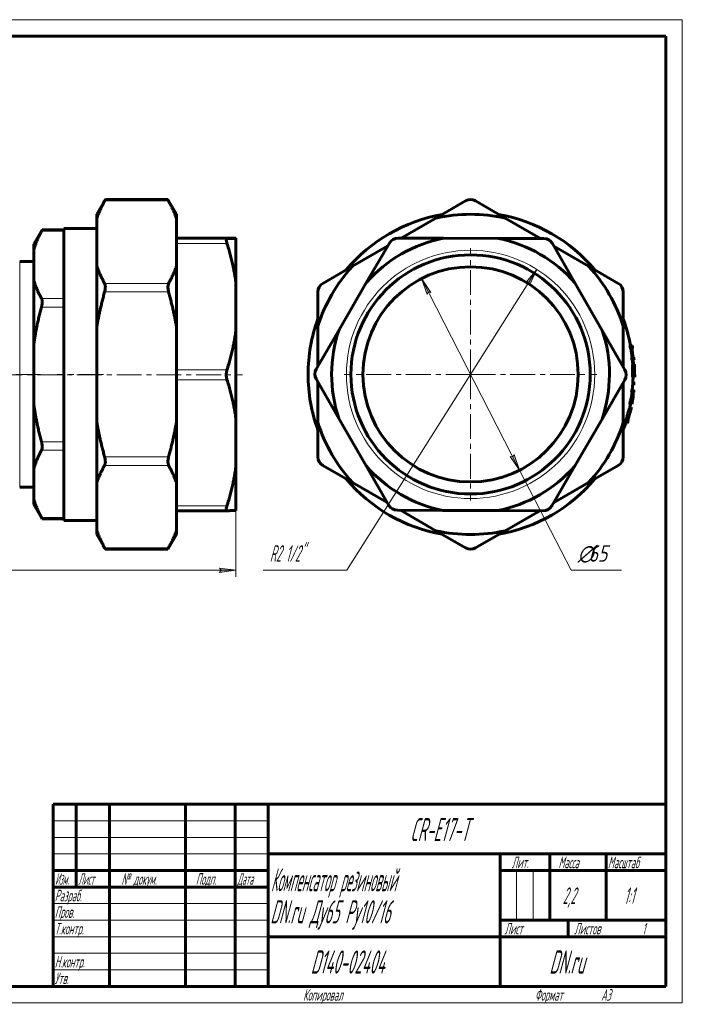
# Model space of a CAD drawing. Header units: millimetres. Extents: x 0 to 420, y 0 to 297.
# Tile 2 of 2: x 220 to 420, y 0 to 297. Entities that reach past the tile are written whole.
import ezdxf

# ---------------------------------------------------------------- set-up
doc = ezdxf.new("R2010")
doc.units = ezdxf.units.MM
for name, pattern in [('K5LT_AXLED', [12, 7.5, -1.5, 1.5, -1.5]), ('K5LT_BASIC', [0]), ('K5LT_THIN', [0])]:
    doc.linetypes.add(name, pattern=pattern)
doc.layers.add('Системный слой', color=7, linetype='Continuous')
doc.layers.add('Системный слой (1)', color=251, linetype='Continuous', true_color=0x6c6c6c)
doc.styles.add('KDIMTEXTSTYLE', font='GOST_AU.SHX', dxfattribs={"width": 0.96, "oblique": 15, "height": 5})
doc.styles.add('KTEXTSTYLE', font='GOST_AU.SHX', dxfattribs={"width": 0.56, "height": 5})
doc.dimstyles.new('KDIMSTYLE (1.00)', dxfattribs={"dimtxt": 5, "dimasz": 1, "dimexe": 2, "dimexo": 0, "dimgap": 1, "dimtad": 1, "dimtxsty": 'KDIMTEXTSTYLE', "dimsah": 1, "dimcen": 0, "dimdle": 1, "dimadec": 0, "dimazin": 0, "dimtfac": 0.667, "dimtmove": 0, "dimatfit": 3, "dimfxl": 1, "dimtvp": 1, "dimtolj": 1, "dimtzin": 0, "dimarcsym": 0})

# ---------------------------------------------------------------- blocks, each defined once
blk = doc.blocks.new('U1')
at = {"layer": 'Системный слой (1)', "color": 143, "linetype": 'K5LT_BASIC', "lineweight": 60, "true_color": 0x33acca}
for p, q in [((245.59, 242.28), (245.57, 242.24)), ((245.62, 242.34), (245.59, 242.28)), ((245.64, 242.36), (245.62, 242.34)), ((245.65, 242.38), (245.64, 242.36)), ((245.69, 242.46), (245.65, 242.38)), ((245.65, 242.38), (245.65, 242.38)), ((245.76, 242.59), (245.69, 242.46)), ((245.79, 242.64), (245.76, 242.59))]:
    blk.add_line(p, q, dxfattribs=at)
blk = doc.blocks.new('U4')
at = {"layer": 'Системный слой (1)', "color": 143, "linetype": 'K5LT_BASIC', "lineweight": 60, "true_color": 0x33acca}
for p, q in [((267.23, 231.02), (267.23, 237.07)), ((267.23, 230.92), (267.23, 231.02))]:
    blk.add_line(p, q, dxfattribs=at)
blk = doc.blocks.new('U5')
at = {"layer": 'Системный слой (1)', "color": 143, "linetype": 'K5LT_BASIC', "lineweight": 60, "true_color": 0x33acca}
for p, q in [((264.68, 137.07), (264.7, 137.12)), ((264.7, 137.12), (264.77, 137.25)), ((264.77, 137.25), (264.82, 137.33)), ((264.82, 137.34), (264.83, 137.35)), ((264.82, 137.33), (264.82, 137.34)), ((264.83, 137.35), (264.84, 137.38)), ((264.84, 137.38), (264.87, 137.44)), ((264.87, 137.44), (264.9, 137.48))]:
    blk.add_line(p, q, dxfattribs=at)
blk = doc.blocks.new('U7')
at = {"layer": 'Системный слой (1)', "color": 143, "linetype": 'K5LT_BASIC', "lineweight": 60, "true_color": 0x33acca}
for p, q in [((282.31, 149.18), (282.32, 149.3)), ((282.31, 149.13), (282.31, 149.18)), ((282.31, 149.1), (282.31, 149.13)), ((282.31, 149.09), (282.31, 149.1)), ((282.31, 148.98), (282.31, 149.09)), ((282.36, 148.8), (282.31, 148.98)), ((282.32, 149.3), (282.36, 149.57)), ((282.36, 149.57), (282.45, 149.92)), ((282.39, 148.74), (282.36, 148.8)), ((282.42, 148.72), (282.39, 148.74)), ((282.43, 148.71), (282.42, 148.72)), ((282.44, 148.71), (282.43, 148.71)), ((282.45, 149.93), (282.46, 149.96)), ((282.45, 149.92), (282.45, 149.93)), ((282.46, 149.96), (282.47, 150.01)), ((282.47, 150.01), (282.5, 150.12)), ((282.5, 150.12), (282.52, 150.18)), ((282.52, 148.69), (282.44, 148.71)), ((282.44, 148.71), (282.44, 148.71)), ((282.52, 148.69), (282.52, 148.69))]:
    blk.add_line(p, q, dxfattribs=at)
blk = doc.blocks.new('U8')
at = {"layer": 'Системный слой (1)', "color": 143, "linetype": 'K5LT_BASIC', "lineweight": 60, "true_color": 0x33acca}
for p, q in [((264.68, 242.63), (264.68, 242.64)), ((264.72, 242.55), (264.68, 242.63)), ((264.76, 242.48), (264.72, 242.55)), ((264.79, 242.43), (264.76, 242.48)), ((264.8, 242.41), (264.79, 242.43)), ((264.81, 242.4), (264.8, 242.41)), ((264.81, 242.39), (264.81, 242.4)), ((264.9, 242.24), (264.81, 242.39))]:
    blk.add_line(p, q, dxfattribs=at)
blk = doc.blocks.new('U10')
at = {"layer": 'Системный слой (1)', "color": 143, "linetype": 'K5LT_BASIC', "lineweight": 60, "true_color": 0x33acca}
for p, q in [((245.57, 137.48), (245.65, 137.32)), ((245.65, 137.32), (245.66, 137.32)), ((245.66, 137.32), (245.66, 137.3)), ((245.66, 137.3), (245.68, 137.28)), ((245.68, 137.28), (245.7, 137.24)), ((245.7, 137.24), (245.74, 137.16)), ((245.74, 137.16), (245.78, 137.08)), ((245.78, 137.08), (245.79, 137.07))]:
    blk.add_line(p, q, dxfattribs=at)
blk = doc.blocks.new('D0')
at = {"layer": 'Системный слой (1)'}
for points in [[(35.23, 130.69), (40.23, 131.34), (39.73, 130.69), (40.23, 130.03)], [(285.23, 130.69), (280.23, 131.34), (280.73, 130.69), (280.23, 130.03)]]:
    blk.add_hatch(color=7, dxfattribs=at).paths.add_polyline_path(points)
at = {"layer": 'Системный слой (1)', "color": 7, "linetype": 'K5LT_THIN', "lineweight": 18, "true_color": 0xffffff}
for p, q in [((35.23, 148.72), (35.23, 128.69)), ((285.23, 148.72), (285.23, 128.69)), ((35.23, 130.69), (40.23, 131.34)), ((40.23, 131.34), (39.73, 130.69)), ((280.73, 130.69), (280.23, 131.34)), ((280.23, 131.34), (285.23, 130.69)), ((40.23, 130.03), (35.23, 130.69)), ((39.73, 130.69), (40.23, 130.03)), ((285.23, 130.69), (280.23, 130.03)), ((280.23, 130.03), (280.73, 130.69))]:
    blk.add_line(p, q, dxfattribs=at)
blk.add_wipeout([(154.76, 131.69), (154.76, 139.07), (165.27, 139.07), (165.27, 131.69)]).dxf.layer = 'Системный слой (1)'
blk.add_line((35.23, 130.69), (285.23, 130.69), dxfattribs=at)
at = {"layer": 'Системный слой (1)', "color": 7, "insert": (154.76, 138.27), "char_height": 5, "attachment_point": 1, "style": 'KTEXTSTYLE'}
blk.add_mtext('\\H5.0;\\W1.000;\\Q15;\\Q15;\\W0.960;250', dxfattribs=at)
blk = doc.blocks.new('KDIMARROW_01')
at = {"layer": 'Системный слой'}
blk.add_hatch(color=0, dxfattribs=at).paths.add_polyline_path([(-5, -0.66), (0, 0), (-5, 0.66), (-4.5, 0)])
at = {"layer": 'Системный слой', "color": 0, "linetype": 'K5LT_THIN', "lineweight": 18}
for p, q in [((-4.5, 0), (-5, 0.66)), ((-5, 0.66), (0, 0)), ((0, 0), (-5, -0.66)), ((-5, -0.66), (-4.5, 0))]:
    blk.add_line(p, q, dxfattribs=at)
at = {"layer": 'Системный слой (1)', "color": 0, "linetype": 'K5LT_THIN', "lineweight": 18}
blk.add_line((356.07, 189.86), (355.07, 189.86), dxfattribs=at)
blk = doc.blocks.new('U11')
at = {"layer": 'Системный слой (1)', "color": 143, "linetype": 'K5LT_BASIC', "lineweight": 60, "true_color": 0x33acca}
for start, end in [(9.1518, 10.1025), (4.9527, 5.8942)]:
    blk.add_arc((356.07, 189.86), 49.56, start, end, dxfattribs=at)
blk = doc.blocks.new('U12')
at = {"layer": 'Системный слой (1)', "color": 143, "linetype": 'K5LT_BASIC', "lineweight": 60, "true_color": 0x33acca}
for p, q in [((405.13, 193.72), (405.22, 193.42)), ((405.22, 193.42), (405.3, 193.12)), ((405.3, 193.12), (405.37, 192.82))]:
    blk.add_line(p, q, dxfattribs=at)
blk = doc.blocks.new('U13')
at = {"layer": 'Системный слой (1)', "color": 143, "linetype": 'K5LT_BASIC', "lineweight": 60, "true_color": 0x33acca}
for start, end in [(2.2857, 3.2733), (359.014, 359.9513)]:
    blk.add_arc((356.07, 189.86), 49.56, start, end, dxfattribs=at)
blk = doc.blocks.new('U14')
at = {"layer": 'Системный слой (1)', "color": 143, "linetype": 'K5LT_BASIC', "lineweight": 60, "true_color": 0x33acca}
for p, q in [((405.56, 191.97), (405.57, 191.96)), ((405.57, 191.96), (405.57, 191.95)), ((405.57, 191.95), (405.57, 191.94)), ((405.57, 191.94), (405.57, 191.94)), ((405.57, 191.94), (405.58, 191.94)), ((405.58, 191.94), (405.58, 191.93)), ((405.58, 191.93), (405.58, 191.91)), ((405.58, 191.91), (405.58, 191.9)), ((405.58, 191.9), (405.58, 191.9)), ((405.58, 191.9), (405.58, 191.89)), ((405.58, 191.89), (405.58, 191.89)), ((405.58, 191.89), (405.58, 191.89)), ((405.58, 191.89), (405.58, 191.89)), ((405.58, 191.89), (405.58, 191.89)), ((405.58, 191.89), (405.58, 191.89)), ((405.58, 191.89), (405.58, 191.88)), ((405.58, 191.88), (405.58, 191.88)), ((405.58, 191.88), (405.58, 191.86)), ((405.58, 191.86), (405.58, 191.86)), ((405.58, 191.86), (405.58, 191.86)), ((405.58, 191.86), (405.58, 191.86)), ((405.58, 191.86), (405.58, 191.85)), ((405.58, 191.85), (405.58, 191.85)), ((405.58, 191.85), (405.58, 191.84)), ((405.58, 191.84), (405.58, 191.83)), ((405.58, 191.83), (405.58, 191.78)), ((405.58, 191.78), (405.59, 191.71)), ((405.59, 191.71), (405.59, 191.63))]:
    blk.add_line(p, q, dxfattribs=at)
blk = doc.blocks.new('U15')
at = {"layer": 'Системный слой (1)', "color": 143, "linetype": 'K5LT_BASIC', "lineweight": 60, "true_color": 0x33acca}
for start, end in [(100.0519, 139.9481), (40.0519, 79.9481), (160.0519, 180), (10.2066, 19.9481), (5.9545, 9.2459), (3.4632, 5.0033), (180, 199.9481), (354.5849, 359.0039), (352.247, 353.6969), (348.331, 349.4352), (340.0519, 342.5826), (220.0519, 259.9481), (280.0519, 319.9481)]:
    blk.add_arc((356.07, 189.86), 49.06, start, end, dxfattribs=at)
blk = doc.blocks.new('U16')
at = {"layer": 'Системный слой (1)', "color": 143, "linetype": 'K5LT_BASIC', "lineweight": 60, "true_color": 0x33acca}
for p, q in [((405.18, 184.47), (405.22, 184.05)), ((405, 182.43), (404.85, 182.01)), ((405.11, 182.84), (405, 182.43)), ((405.18, 183.24), (405.11, 182.84)), ((405.21, 183.64), (405.18, 183.24)), ((405.18, 183.24), (405.18, 183.24)), ((405.22, 184.05), (405.21, 183.64))]:
    blk.add_line(p, q, dxfattribs=at)
blk = doc.blocks.new('U17')
at = {"layer": 'Системный слой (1)', "color": 143, "linetype": 'K5LT_BASIC', "lineweight": 60, "true_color": 0x33acca}
for start, end in [(353.7608, 354.6397), (349.543, 350.4309), (351.3727, 352.3257)]:
    blk.add_arc((356.07, 189.86), 49.56, start, end, dxfattribs=at)
blk = doc.blocks.new('U18')
at = {"layer": 'Системный слой (1)', "color": 143, "linetype": 'K5LT_BASIC', "lineweight": 60, "true_color": 0x33acca}
for p, q in [((404.29, 178.83), (404.27, 178.75)), ((404.32, 178.94), (404.29, 178.83)), ((404.34, 178.99), (404.32, 178.94)), ((404.35, 179.02), (404.34, 178.99)), ((404.44, 179.33), (404.35, 179.03)), ((404.35, 179.03), (404.35, 179.02)), ((404.5, 179.53), (404.44, 179.33)), ((404.53, 179.61), (404.5, 179.53)), ((404.54, 179.65), (404.53, 179.64)), ((404.53, 179.64), (404.53, 179.61)), ((404.56, 179.72), (404.54, 179.66)), ((404.54, 179.66), (404.54, 179.65)), ((404.59, 179.82), (404.56, 179.72)), ((404.6, 179.87), (404.59, 179.82)), ((404.61, 179.89), (404.6, 179.87)), ((404.62, 179.93), (404.61, 179.9)), ((404.61, 179.9), (404.61, 179.9)), ((404.61, 179.9), (404.61, 179.89)), ((404.61, 179.89), (404.61, 179.89)), ((404.62, 179.98), (404.62, 179.98)), ((404.62, 179.98), (404.62, 179.96)), ((404.62, 179.96), (404.62, 179.93))]:
    blk.add_line(p, q, dxfattribs=at)
blk = doc.blocks.new('U19')
at = {"layer": 'Системный слой (1)', "color": 143, "linetype": 'K5LT_BASIC', "lineweight": 60, "true_color": 0x33acca}
for start, end in [(347.4416, 348.4501), (342.7638, 343.7427)]:
    blk.add_arc((356.07, 189.86), 49.56, start, end, dxfattribs=at)
blk = doc.blocks.new('U20')
at = {"layer": 'Системный слой (1)', "color": 143, "linetype": 'K5LT_BASIC', "lineweight": 60, "true_color": 0x33acca}
for start, end in [(100.0519, 139.9481), (40.0519, 79.9481), (160.0519, 180), (10.2066, 19.9481), (4.5224, 5.0033), (180, 199.9481), (357.3633, 359.0039), (348.3879, 349.4352)]:
    blk.add_arc((356.07, 189.86), 49.06, start, end, dxfattribs=at)
blk = doc.blocks.new('U21')
at = {"layer": 'Системный слой (1)', "color": 30, "linetype": 'K5LT_AXLED', "lineweight": 18, "true_color": 0xff8000}
for q in [(356.07, 227.97), (317.95, 189.86), (394.18, 189.86), (356.07, 151.74)]:
    blk.add_line((356.07, 189.86), q, dxfattribs=at)
blk = doc.blocks.new('D1')
at = {"layer": 'Системный слой (1)'}
for points in [[(344.11, 214.63), (341.24, 218.78), (342.93, 214.03), (343.29, 214.77)], [(370.89, 160.93), (369.2, 165.68), (368.84, 164.94), (368.02, 165.08)]]:
    blk.add_hatch(color=7, dxfattribs=at).paths.add_polyline_path(points)
at = {"layer": 'Системный слой (1)', "color": 7, "linetype": 'K5LT_THIN', "lineweight": 18, "true_color": 0xffffff}
for p, q in [((341.24, 218.78), (344.11, 214.63)), ((342.93, 214.03), (341.24, 218.78)), ((341.24, 218.78), (370.89, 160.93)), ((343.29, 214.77), (342.93, 214.03)), ((344.11, 214.63), (343.29, 214.77)), ((370.89, 160.93), (368.02, 165.08)), ((368.02, 165.08), (368.84, 164.94)), ((368.84, 164.94), (369.2, 165.68)), ((369.2, 165.68), (370.89, 160.93)), ((370.89, 160.93), (386.4, 130.69))]:
    blk.add_line(p, q, dxfattribs=at)
blk.add_wipeout([(388.4, 131.69), (388.4, 139.07), (399.16, 139.07), (399.16, 131.69)]).dxf.layer = 'Системный слой (1)'
blk.add_line((386.4, 130.69), (401.61, 130.69), dxfattribs=at)
at = {"layer": 'Системный слой (1)', "color": 7, "char_height": 5, "attachment_point": 1, "style": 'KTEXTSTYLE'}
for s, insert in [('\\H5.0;\\W1.000;\\Q15;\\Q15;\\W0.960;∅', (388.4, 138.27)), ('\\H5.0;\\W1.000;\\Q15;\\Q15;\\W0.960;65', (391.7, 138.27))]:
    blk.add_mtext(s, dxfattribs=dict(at, insert=insert))
blk = doc.blocks.new('U22')
at = {"layer": 'Системный слой (1)'}
blk.add_hatch(color=7, dxfattribs=at).paths.add_polyline_path([(373.98, 216.98), (376.09, 221.56), (372.86, 217.69), (373.69, 217.76)])
at = {"layer": 'Системный слой (1)', "color": 7, "linetype": 'K5LT_THIN', "lineweight": 18, "true_color": 0xffffff}
for p, q in [((318.7, 130.69), (376.09, 221.56)), ((372.86, 217.69), (376.09, 221.56)), ((376.09, 221.56), (373.98, 216.98)), ((373.69, 217.76), (372.86, 217.69)), ((373.98, 216.98), (373.69, 217.76)), ((318.7, 130.69), (293.43, 130.69))]:
    blk.add_line(p, q, dxfattribs=at)
at = {"layer": 'Системный слой (1)', "color": 7, "insert": (295.43, 138.27), "char_height": 5, "attachment_point": 1, "style": 'KTEXTSTYLE'}
blk.add_mtext('\\H5.0;\\W1.000;\\Q15;\\Q15;\\W0.560;R2 1/2"', dxfattribs=at)
blk = doc.blocks.new('U23')
at = {"color": 7, "linetype": 'K5LT_THIN', "lineweight": 18, "true_color": 0xffffff}
for p, q in [((0, 297), (420, 297)), ((420, 297), (420, 0)), ((230, 55), (295, 55)), ((230, 50), (295, 50)), ((230, 45), (295, 45)), ((369.96, 25), (369.96, 40)), ((374.98, 25), (374.98, 40)), ((230, 30), (295, 30)), ((230, 25), (295, 25)), ((230, 20), (295, 20)), ((230, 15), (295, 15)), ((230, 10), (295, 10)), ((420, 0), (0, 0))]:
    blk.add_line(p, q, dxfattribs=at)
at = {"color": 143, "linetype": 'K5LT_BASIC', "lineweight": 60, "true_color": 0x33acca}
for p, q in [((20, 292), (415, 292)), ((415, 292), (415, 5)), ((230, 60), (415, 60)), ((230, 5), (230, 60)), ((237, 35), (237, 60)), ((247, 5), (247, 60)), ((270, 5), (270, 60)), ((285, 5), (285, 60)), ((295, 5), (295, 60)), ((295, 45), (415, 45)), ((365, 5), (365, 45)), ((380, 25), (380, 45)), ((397, 25), (397, 45)), ((230, 40), (295, 40)), ((365, 40), (380, 40)), ((380, 40), (415, 40)), ((230, 35), (295, 35)), ((365, 25), (415, 25)), ((385.57, 20), (385.57, 25)), ((295, 20), (365, 20)), ((365, 20), (415, 20)), ((415, 5), (20, 5))]:
    blk.add_line(p, q, dxfattribs=at)
at = {"color": 7, "attachment_point": 1, "style": 'KTEXTSTYLE'}
for s, insert, char_height in [('\\H5.0;\\W1.000;\\Q15;\\Q15;\\W0.560;\\H7.00;CR-E17-T', (337.8, 55.86), 7), ('\\H5.0;\\W1.000;\\Q15;\\Q15;\\W0.560;\\H3.50;Лит.', (368.47, 44.18), 3.5), ('\\H5.0;\\W1.000;\\Q15;\\Q15;\\W0.560;\\H3.50;Масса', (382.58, 44.18), 3.5), ('\\H5.0;\\W1.000;\\Q15;\\Q15;\\W0.540;\\H3.50;Масштаб', (397.52, 44.18), 3.5), ('\\H5.0;\\W1.000;\\Q15;\\Q15;\\W0.458;\\H3.50;Изм.', (230.62, 39.18), 3.5), ('\\H5.0;\\W1.000;\\Q15;\\Q15;\\W0.467;\\H3.50;Лист', (237.61, 39.18), 3.5), ('\\H5.0;\\W1.000;\\Q15;\\Q15;\\W0.560;\\H3.50;№ докум.', (250.63, 39.18), 3.5), ('\\H5.0;\\W1.000;\\Q15;\\Q15;\\W0.560;\\H3.50;Подп.', (273.1, 39.18), 3.5), ('\\H5.0;\\W1.000;\\Q15;\\Q15;\\W0.467;\\H3.50;Дата', (285.61, 39.18), 3.5), ('\\H5.0;\\W1.000;\\Q15;\\Q15;\\W0.442;\\H7.00;Компенсатор резиновый', (295.78, 40.69), 7), ('\\H5.0;\\W1.000;\\Q15;\\Q15;\\W0.560;\\H3.50;Разраб.', (230.5, 34.18), 3.5), ('\\H5.0;\\W1.000;\\Q15;\\Q15;\\W0.560;2,2', (383.89, 34.9), 5), ('\\H5.0;\\W1.000;\\Q15;\\Q15;\\W0.560;{\\c16737820;1:1}', (402.44, 34.9), 5), ('\\H5.0;\\W1.000;\\Q15;\\Q15;\\W0.532;\\H7.00;DN.ru Ду65 Ру10/16', (295.57, 31.02), 7), ('\\H5.0;\\W1.000;\\Q15;\\Q15;\\W0.560;\\H3.50;Пров.', (230.5, 29.18), 3.5), ('\\H5.0;\\W1.000;\\Q15;\\Q15;\\W0.560;\\H3.50;Т.контр.', (230.5, 24.18), 3.5), ('\\H5.0;\\W1.000;\\Q15;\\Q15;\\W0.560;\\H3.50;Лист', (366.32, 24.18), 3.5), ('\\H5.0;\\W1.000;\\Q15;\\Q15;\\W0.560;\\H3.50;Листов', (387.36, 24.18), 3.5), ('\\H5.0;\\W1.000;\\Q15;\\Q15;\\W0.560;\\H3.50;1', (407.91, 24.18), 3.5), ('\\H5.0;\\W1.000;\\Q15;\\Q15;\\W0.560;\\H7.00;D140-02404', (307.8, 15.86), 7), ('\\H5.0;\\W1.000;\\Q15;\\Q15;\\W0.560;\\H7.00;DN.ru', (379.84, 15.86), 7), ('\\H5.0;\\W1.000;\\Q15;\\Q15;\\W0.560;\\H3.50;Н.контр.', (230.5, 14.18), 3.5), ('\\H5.0;\\W1.000;\\Q15;\\Q15;\\W0.560;\\H3.50;Утв.', (230.5, 9.18), 3.5), ('\\H5.0;\\W1.000;\\Q15;\\Q15;\\W0.560;\\H3.50;Копировал', (305.5, 4.18), 3.5), ('\\H5.0;\\W1.000;\\Q15;\\Q15;\\W0.560;\\H3.50;Формат', (375.5, 4.18), 3.5), ('\\H5.0;\\W1.000;\\Q15;\\Q15;\\W0.560;\\H3.50;A3', (395.5, 4.18), 3.5)]:
    blk.add_mtext(s, dxfattribs=dict(at, insert=insert, char_height=char_height))

msp = doc.modelspace()

# ---------------------------------------------------------------- linework, layer by layer
at = {"layer": 'Системный слой (1)', "color": 143, "linetype": 'K5LT_BASIC', "lineweight": 60, "true_color": 0x33acca}
for p, q in [((243.232, 238.211), (245.789, 242.639)), ((264.676, 242.639), (245.789, 242.639)), ((267.232, 238.211), (264.676, 242.639)), ((345.611, 237.067), (354.565, 242.237)), ((357.565, 242.237), (366.519, 237.067)), ((243.232, 237.067), (243.232, 238.211)), ((267.232, 238.211), (267.232, 237.067)), ((243.232, 222.515), (243.232, 237.067)), ((345.611, 237.067), (335.14, 231.022)), ((377.173, 230.916), (366.519, 237.067)), ((224.232, 229.191), (226.723, 233.505)), ((233.232, 233.505), (226.723, 233.505)), ((233.232, 145.743), (233.232, 233.969)), ((243.232, 233.969), (233.232, 233.969)), ((224.232, 227.625), (224.232, 229.191)), ((282.521, 231.025), (267.232, 231.025)), ((267.232, 230.916), (267.232, 230.914)), ((267.232, 230.914), (267.232, 229.407)), ((267.232, 229.407), (267.232, 228.561)), ((282.523, 231.025), (282.521, 231.025)), ((285.232, 230.948), (285.232, 230.99)), ((285.232, 230.948), (285.232, 217.508)), ((324.672, 217.666), (331.562, 229.531)), ((334.164, 231.025), (347.884, 230.99)), ((364.453, 230.948), (347.884, 230.99)), ((364.453, 230.948), (378.173, 230.914)), ((380.767, 229.407), (387.598, 217.508)), ((224.232, 227.625), (224.232, 218.258)), ((267.232, 222.515), (267.232, 228.561)), ((331.06, 228.666), (320.406, 222.515)), ((391.724, 222.515), (381.253, 228.561)), ((224.232, 223.969), (219.932, 223.969)), ((243.232, 204.409), (243.232, 222.515)), ((267.232, 222.515), (267.232, 204.409)), ((311.452, 217.346), (320.406, 222.515)), ((391.724, 222.515), (400.678, 217.346)), ((224.232, 199.223), (224.232, 218.258)), ((285.232, 203.138), (285.232, 217.508)), ((324.672, 217.666), (316.352, 203.338)), ((395.846, 203.138), (387.598, 217.508)), ((309.952, 204.409), (309.952, 214.748)), ((402.178, 214.748), (402.178, 204.409)), ((243.232, 175.304), (243.232, 204.409)), ((267.232, 192.106), (267.232, 204.409)), ((285.232, 203.138), (285.232, 176.374)), ((309.462, 191.474), (316.352, 203.338)), ((309.952, 204.409), (309.952, 192.318)), ((395.846, 203.138), (402.676, 191.239)), ((402.178, 192.106), (402.178, 204.409)), ((224.232, 199.223), (224.232, 180.489)), ((404.709, 198.549), (404.197, 198.549)), ((404.847, 197.738), (404.337, 197.738)), ((404.853, 198.549), (404.709, 198.549)), ((404.847, 197.738), (404.991, 197.738)), ((405.217, 194.945), (404.711, 194.945)), ((405.294, 194.135), (404.789, 194.135)), ((405.134, 193.724), (404.969, 193.724)), ((405.359, 194.945), (405.217, 194.945)), ((405.294, 194.135), (405.436, 194.135)), ((267.232, 192.106), (267.232, 191.239)), ((267.232, 191.239), (267.232, 188.239)), ((405.519, 192.82), (405.018, 192.82)), ((405.588, 191.628), (405.537, 191.628)), ((267.232, 188.239), (267.232, 187.395)), ((267.232, 175.304), (267.232, 187.395)), ((316.285, 176.574), (309.454, 188.474)), ((309.952, 187.606), (309.952, 175.304)), ((402.668, 188.239), (395.779, 176.374)), ((402.178, 175.304), (402.178, 187.395)), ((405.472, 189.004), (404.969, 189.004)), ((405.414, 187.6), (405.07, 187.6)), ((405.472, 189.004), (405.614, 189.004)), ((405.621, 189.814), (405.55, 189.814)), ((405.185, 184.471), (404.679, 184.471)), ((405.262, 185.227), (404.756, 185.227)), ((405.359, 186.621), (405.015, 186.621)), ((405.185, 184.471), (405.328, 184.471)), ((405.405, 185.227), (405.262, 185.227)), ((404.853, 182.014), (404.343, 182.014)), ((404.932, 181.618), (404.871, 181.618)), ((224.232, 161.455), (224.232, 180.489)), ((404.267, 178.746), (403.752, 178.746)), ((404.617, 179.982), (404.107, 179.982)), ((404.654, 180.862), (404.142, 180.862)), ((404.654, 180.862), (404.798, 180.862)), ((285.232, 162.046), (285.232, 176.374)), ((316.285, 176.574), (324.533, 162.204)), ((387.458, 162.046), (395.779, 176.374)), ((403.64, 175.983), (403.566, 175.983)), ((243.232, 157.197), (243.232, 175.304)), ((267.232, 175.304), (267.232, 157.197)), ((309.952, 164.965), (309.952, 175.304)), ((402.178, 175.304), (402.178, 164.965)), ((403.247, 175.172), (402.72, 175.172)), ((403.247, 175.172), (403.396, 175.172)), ((224.232, 161.455), (224.232, 152.088)), ((285.232, 162.046), (285.232, 148.723)), ((320.406, 157.197), (311.452, 162.367)), ((331.363, 150.305), (324.533, 162.204)), ((387.458, 162.046), (380.568, 150.182)), ((400.678, 162.367), (391.724, 157.197)), ((224.232, 155.743), (219.932, 155.743)), ((243.232, 142.645), (243.232, 157.197)), ((267.232, 151.046), (267.232, 157.197)), ((320.406, 157.197), (330.877, 151.152)), ((381.07, 151.046), (391.724, 157.197)), ((224.232, 150.522), (224.232, 152.088)), ((224.232, 150.522), (226.723, 146.207)), ((267.232, 151.046), (267.232, 150.182)), ((267.232, 150.182), (267.232, 148.688)), ((347.677, 148.764), (333.957, 148.799)), ((334.957, 148.796), (345.611, 142.645)), ((347.677, 148.764), (364.246, 148.723)), ((377.966, 148.688), (364.246, 148.723)), ((233.232, 146.207), (226.723, 146.207)), ((243.232, 145.743), (233.232, 145.743)), ((267.232, 142.645), (267.232, 148.688)), ((282.521, 148.688), (267.232, 148.688)), ((366.519, 142.645), (376.99, 148.691)), ((243.232, 141.502), (243.232, 142.645)), ((243.232, 141.502), (245.789, 137.074)), ((267.232, 141.502), (264.676, 137.074)), ((267.232, 142.645), (267.232, 141.502)), ((354.565, 137.476), (345.611, 142.645)), ((366.519, 142.645), (357.565, 137.476)), ((264.676, 137.074), (245.789, 137.074))]:
    msp.add_line(p, q, dxfattribs=at)
at = {"layer": 'Системный слой (1)', "color": 7, "linetype": 'K5LT_THIN', "lineweight": 18, "true_color": 0xffffff}
for p, q in [((245.569, 242.237), (264.896, 242.237)), ((226.506, 233.103), (233.232, 233.103)), ((267.232, 231.025), (282.523, 231.025)), ((282.523, 230.914), (267.232, 230.914)), ((267.232, 229.407), (282.523, 229.407)), ((219.932, 155.743), (219.932, 223.969)), ((264.896, 217.346), (245.569, 217.346)), ((245.569, 214.748), (264.896, 214.748)), ((233.232, 212.779), (226.506, 212.779)), ((226.506, 210.181), (233.232, 210.181)), ((404.861, 197.476), (404.526, 197.476)), ((404.953, 196.339), (404.691, 196.339)), ((405.161, 195.207), (404.829, 195.207)), ((282.523, 191.239), (267.232, 191.239)), ((405.463, 192.128), (404.96, 192.128)), ((405.474, 190.575), (404.971, 190.575)), ((405.609, 190.526), (405.546, 190.526)), ((267.232, 188.239), (282.523, 188.239)), ((403.657, 176.561), (403.134, 176.561)), ((233.232, 169.532), (226.506, 169.532)), ((226.506, 166.934), (233.232, 166.934)), ((264.896, 164.965), (245.569, 164.965)), ((245.569, 162.367), (264.896, 162.367)), ((282.523, 150.182), (267.232, 150.182)), ((233.232, 146.609), (226.506, 146.609)), ((264.896, 137.476), (245.569, 137.476))]:
    msp.add_line(p, q, dxfattribs=at)
at = {"layer": 'Системный слой (1)', "color": 30, "linetype": 'K5LT_AXLED', "lineweight": 18, "true_color": 0xff8000}
for p, q in [((33.232, 189.756), (287.232, 189.756)), ((226.232, 189.856), (94.232, 189.856)), ((245.232, 189.856), (231.232, 189.856))]:
    msp.add_line(p, q, dxfattribs=at)
at = {"layer": 'Системный слой (1)', "color": 7, "linetype": 'K5LT_THIN', "lineweight": 18, "true_color": 0xffffff}
msp.add_circle((356.065, 189.856), 37.5, dxfattribs=at)
at = {"layer": 'Системный слой (1)', "color": 143, "linetype": 'K5LT_BASIC', "lineweight": 60, "true_color": 0x33acca}
for radius in [36.113, 32.5]:
    msp.add_circle((356.065, 189.856), radius, dxfattribs=at)
for centre, radius, start, end in [((356.065, 239.639), 3, 60, 120), ((356.065, 189.856), 48.355, 77.51455, 102.48545), ((356.065, 189.856), 41.939, 101.24871, 138.4631), ((334.157, 228.025), 3, 89.8559, 149.8559), ((356.065, 189.856), 41.939, 41.24871, 78.4631), ((378.166, 227.914), 3, 29.8559, 89.8559), ((356.065, 189.856), 48.355, 137.51455, 162.48545), ((356.065, 189.856), 48.355, 17.51455, 42.48545), ((312.952, 214.748), 3, 120, 180), ((399.178, 214.748), 3, 0, 60), ((356.065, 189.856), 41.939, 161.24871, 198.4631), ((356.065, 189.856), 41.939, 341.24871, 18.4631), ((356.065, 189.856), 48.911, 9.27363, 10.23726), ((356.065, 189.856), 49.414, 9.17831, 10.13182), ((356.065, 189.856), 48.911, 5.01818, 5.97225), ((356.065, 189.856), 49.414, 4.96691, 5.91117), ((312.056, 189.967), 3, 149.8559, 209.8559), ((400.074, 189.746), 3, 329.8559, 29.8559), ((356.065, 189.856), 48.911, 359.00095, 0.84248), ((356.065, 189.856), 49.414, 359.01113, 0.83389), ((356.065, 189.856), 49.485, 359.95125, 0.88422), ((356.065, 189.856), 49.548, 359.95131, 0.77448), ((356.065, 189.856), 49.4, 356.24473, 357.38171), ((356.065, 189.856), 48.911, 353.6781, 354.56876), ((356.065, 189.856), 49.414, 353.74278, 354.62428), ((356.065, 189.856), 48.911, 349.40339, 350.7731), ((356.065, 189.856), 49.414, 349.5126, 350.86794), ((356.065, 189.856), 48.911, 342.5291, 344.22731), ((356.065, 189.856), 49.414, 342.71278, 344.39217), ((356.065, 189.856), 49.485, 343.71865, 344.46259), ((356.065, 189.856), 48.355, 197.51455, 222.48545), ((356.065, 189.856), 48.355, 317.51455, 342.48545), ((312.952, 164.965), 3, 180, 240), ((399.178, 164.965), 3, 300, 0), ((356.065, 189.856), 41.939, 221.24871, 258.4631), ((356.065, 189.856), 41.939, 281.24871, 318.4631), ((333.965, 151.799), 3, 209.8559, 269.8559), ((377.974, 151.688), 3, 269.8559, 329.8559), ((356.065, 189.856), 48.355, 257.51455, 282.48545), ((356.065, 140.074), 3, 240, 300)]:
    msp.add_arc(centre, radius, start, end, dxfattribs=at)
for points, weights in [([(245.569, 242.237), (244.094, 239.548), (243.232, 237.067)], [1.00702924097, 1.00883383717, 1]), ([(267.232, 237.067), (266.37, 239.548), (264.896, 242.237)], [1, 1.00883383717, 1.00702924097]), ([(226.506, 233.103), (224.95, 230.233), (224.232, 227.625)], [1.00908205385, 1.01348617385, 1]), ([(285.232, 230.99), (284.491, 231.006), (282.523, 231.025)], [1, 1.01523842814, 1.00597645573]), ([(282.523, 230.914), (284.491, 230.932), (285.232, 230.948)], [1.00597645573, 1.01523842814, 1]), ([(285.232, 217.508), (284.491, 223.143), (282.523, 229.407)], [1, 1.01523842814, 1.00597645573]), ([(243.232, 222.515), (244.094, 220.034), (245.569, 217.346)], [1, 1.00883383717, 1.00702924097]), ([(264.896, 217.346), (266.37, 220.034), (267.232, 222.515)], [1.00702924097, 1.00883383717, 1]), ([(224.232, 218.258), (224.95, 215.649), (226.506, 212.779)], [1, 1.01348617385, 1.00908205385]), ([(245.569, 214.748), (244.094, 209.37), (243.232, 204.409)], [1.00702924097, 1.00883383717, 1]), ([(267.232, 204.409), (266.37, 209.37), (264.896, 214.748)], [1, 1.00883383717, 1.00702924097]), ([(226.506, 210.181), (224.95, 204.441), (224.232, 199.223)], [1.00908205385, 1.01348617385, 1]), ([(282.523, 191.239), (284.491, 197.504), (285.232, 203.138)], [1.00597645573, 1.01523842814, 1]), ([(285.232, 176.374), (284.491, 181.993), (282.523, 188.239)], [1, 1.01523842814, 1.00597645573]), ([(224.232, 180.489), (224.95, 175.272), (226.506, 169.532)], [1, 1.01348617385, 1.00908205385]), ([(243.232, 175.304), (244.094, 170.342), (245.569, 164.965)], [1, 1.00883383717, 1.00702924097]), ([(264.896, 164.965), (266.37, 170.342), (267.232, 175.304)], [1.00702924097, 1.00883383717, 1]), ([(226.506, 166.934), (224.95, 164.064), (224.232, 161.455)], [1.00908205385, 1.01348617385, 1]), ([(245.569, 162.367), (244.094, 159.678), (243.232, 157.197)], [1.00702924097, 1.00883383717, 1]), ([(267.232, 157.197), (266.37, 159.678), (264.896, 162.367)], [1, 1.00883383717, 1.00702924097]), ([(282.523, 150.182), (284.491, 156.428), (285.232, 162.046)], [1.00597645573, 1.01523842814, 1]), ([(224.232, 152.088), (224.95, 149.479), (226.506, 146.609)], [1, 1.01348617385, 1.00908205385]), ([(285.232, 148.723), (284.491, 148.706), (282.523, 148.688)], [1, 1.01523842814, 1.00597645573]), ([(243.232, 142.645), (244.094, 140.164), (245.569, 137.476)], [1, 1.00883383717, 1.00702924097]), ([(264.896, 137.476), (266.37, 140.164), (267.232, 142.645)], [1.00702924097, 1.00883383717, 1])]:
    msp.add_rational_spline(points, weights, degree=2, dxfattribs=at)
for points, knots in [([(226.723, 233.505), (226.723, 233.505), (226.676, 233.417), (226.56, 233.203), (226.534, 233.156), (226.506, 233.103)], [-0.51109735, -0.51109735, -0.51109735, -0.51109735, -0.38862243, -0.38862243, -0.35773833, -0.35773833, -0.35773833, -0.35773833]), ([(282.523, 229.407), (282.495, 229.499), (282.468, 229.589), (282.353, 230.014), (282.305, 230.304), (282.305, 230.712), (282.353, 230.851), (282.468, 230.908), (282.495, 230.914), (282.523, 230.914)], [0.35596042, 0.35596042, 0.35596042, 0.35596042, 0.38725992, 0.38725992, 0.50929676, 0.50929676, 0.6313336, 0.6313336, 0.6626331, 0.6626331, 0.6626331, 0.6626331]), ([(245.569, 217.346), (245.599, 217.292), (245.626, 217.232), (245.741, 216.922), (245.789, 216.598), (245.789, 215.897), (245.741, 215.486), (245.626, 214.964), (245.599, 214.855), (245.569, 214.748)], [-0.66009902, -0.66009902, -0.66009902, -0.66009902, -0.62821679, -0.62821679, -0.50678355, -0.50678355, -0.38535031, -0.38535031, -0.35346808, -0.35346808, -0.35346808, -0.35346808]), ([(264.896, 214.748), (264.866, 214.855), (264.839, 214.964), (264.723, 215.486), (264.676, 215.897), (264.676, 216.598), (264.723, 216.922), (264.839, 217.232), (264.866, 217.292), (264.896, 217.346)], [0.35346808, 0.35346808, 0.35346808, 0.35346808, 0.38535031, 0.38535031, 0.50678355, 0.50678355, 0.62821679, 0.62821679, 0.66009902, 0.66009902, 0.66009902, 0.66009902]), ([(226.506, 212.779), (226.534, 212.727), (226.56, 212.669), (226.676, 212.36), (226.723, 212.034), (226.723, 211.327), (226.676, 210.913), (226.56, 210.391), (226.534, 210.285), (226.506, 210.181)], [-0.66444167, -0.66444167, -0.66444167, -0.66444167, -0.63355758, -0.63355758, -0.51109, -0.51109, -0.38862243, -0.38862243, -0.35773833, -0.35773833, -0.35773833, -0.35773833]), ([(404.861, 197.476), (404.859, 197.429), (404.859, 197.374), (404.862, 197.244), (404.866, 197.171), (404.881, 196.976), (404.897, 196.795), (404.936, 196.47), (404.945, 196.404), (404.953, 196.339)], [-0.20284833, -0.20284833, -0.20284833, -0.20284833, -0.15150165, -0.15150165, -0.09869905, -0.09869905, -0.01970326, -0.01970326, 0, 0, 0, 0]), ([(404.941, 197.738), (404.935, 197.738), (404.93, 197.737), (404.914, 197.728), (404.904, 197.717), (404.893, 197.693), (404.891, 197.689), (404.886, 197.676), (404.883, 197.666), (404.874, 197.63), (404.869, 197.597), (404.863, 197.528), (404.862, 197.503), (404.861, 197.476)], [-0.16823369, -0.16823369, -0.16823369, -0.16823369, -0.13230763, -0.13230763, -0.07452694, -0.07452694, -0.06295615, -0.06295615, -0.04538209, -0.04538209, -0.01464856, -0.01464856, 0, 0, 0, 0]), ([(404.953, 196.339), (404.971, 196.208), (404.989, 196.074), (405.019, 195.883), (405.028, 195.828), (405.043, 195.737), (405.05, 195.7), (405.057, 195.662), (405.058, 195.657), (405.061, 195.641), (405.063, 195.63), (405.088, 195.499), (405.111, 195.392), (405.144, 195.267), (405.153, 195.236), (405.161, 195.207)], [-0.10628411, -0.10628411, -0.10628411, -0.10628411, -0.08272961, -0.08272961, -0.07133057, -0.07133057, -0.06160306, -0.06160306, -0.06010514, -0.06010514, -0.05667289, -0.05667289, -0.01577769, -0.01577769, 0, 0, 0, 0]), ([(405.161, 195.207), (405.189, 195.118), (405.213, 195.054), (405.259, 194.973), (405.28, 194.956), (405.301, 194.946), (405.307, 194.945), (405.311, 194.945)], [-0.12395387, -0.12395387, -0.12395387, -0.12395387, -0.07584095, -0.07584095, -0.02166981, -0.02166981, 0, 0, 0, 0]), ([(282.523, 188.239), (282.495, 188.331), (282.468, 188.426), (282.353, 188.905), (282.305, 189.331), (282.305, 190.145), (282.353, 190.571), (282.468, 191.052), (282.495, 191.147), (282.523, 191.239)], [0.35596042, 0.35596042, 0.35596042, 0.35596042, 0.38725992, 0.38725992, 0.50929676, 0.50929676, 0.6313336, 0.6313336, 0.6626331, 0.6626331, 0.6626331, 0.6626331]), ([(404.971, 190.575), (404.967, 190.855), (404.961, 191.173), (404.956, 191.506), (404.954, 191.635), (404.956, 191.913), (404.957, 192.023), (404.96, 192.128)], [0, 0, 0, 0, 0.08393556, 0.08393556, 0.10064379, 0.10064379, 0.11257906, 0.11257906, 0.11257906, 0.11257906]), ([(404.96, 192.128), (404.963, 192.302), (404.969, 192.45), (404.984, 192.67), (404.99, 192.724), (405.004, 192.802), (405.011, 192.82), (405.018, 192.82)], [0, 0, 0, 0, 0.0622804, 0.0622804, 0.1170402, 0.1170402, 0.19382429, 0.19382429, 0.19382429, 0.19382429]), ([(405.463, 192.128), (405.459, 191.948), (405.458, 191.755), (405.461, 191.33), (405.467, 191.048), (405.472, 190.754), (405.473, 190.664), (405.474, 190.575)], [-0.14745786, -0.14745786, -0.14745786, -0.14745786, -0.08825589, -0.08825589, -0.02670671, -0.02670671, 0, 0, 0, 0]), ([(405.519, 192.82), (405.514, 192.82), (405.508, 192.808), (405.497, 192.753), (405.491, 192.714), (405.482, 192.604), (405.473, 192.495), (405.465, 192.238), (405.464, 192.184), (405.463, 192.128)], [-0.28696959, -0.28696959, -0.28696959, -0.28696959, -0.18825533, -0.18825533, -0.10067696, -0.10067696, -0.02013367, -0.02013367, 0, 0, 0, 0]), ([(405.541, 192.686), (405.538, 192.738), (405.534, 192.774), (405.527, 192.812), (405.523, 192.82), (405.519, 192.82)], [-0.077306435, -0.077306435, -0.077306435, -0.077306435, -0.03426424, -0.03426424, 0, 0, 0, 0]), ([(405.545, 190.62), (405.542, 190.757), (405.538, 191.009), (405.535, 191.351), (405.535, 191.476), (405.536, 191.589)], [-0.10532189, -0.10532189, -0.10532189, -0.10532189, -0.04043859, -0.04043859, 0, 0, 0, 0]), ([(405.536, 191.589), (405.537, 191.657), (405.539, 191.719), (405.542, 191.794), (405.543, 191.813), (405.545, 191.844), (405.545, 191.857), (405.547, 191.873), (405.547, 191.877), (405.548, 191.886), (405.548, 191.89), (405.552, 191.935), (405.556, 191.959), (405.562, 191.973), (405.563, 191.974), (405.565, 191.974)], [-0.081592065, -0.081592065, -0.081592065, -0.081592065, -0.064740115, -0.064740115, -0.057688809, -0.057688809, -0.051046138, -0.051046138, -0.048592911, -0.048592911, -0.045239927, -0.045239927, -0.013010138, -0.013010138, 0, 0, 0, 0]), ([(405.588, 191.628), (405.589, 191.565), (405.591, 191.493), (405.593, 191.388), (405.593, 191.363), (405.595, 191.297), (405.596, 191.26), (405.597, 191.212), (405.597, 191.196), (405.597, 191.176), (405.597, 191.169), (405.598, 191.16), (405.598, 191.158), (405.6, 191.046), (405.602, 190.932), (405.606, 190.72), (405.607, 190.623), (405.609, 190.526)], [-0.084643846, -0.084643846, -0.084643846, -0.084643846, -0.075705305, -0.075705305, -0.072772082, -0.072772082, -0.067813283, -0.067813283, -0.065092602, -0.065092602, -0.063450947, -0.063450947, -0.062854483, -0.062854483, -0.028942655, -0.028942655, 0, 0, 0, 0]), ([(404.343, 182.014), (404.512, 182.431), (404.62, 182.846), (404.673, 183.238), (404.673, 183.239), (404.673, 183.238)], [19.36190238, 19.36190238, 19.36190238, 19.36190238, 19.62230871, 19.62230871, 19.62231628, 19.62231628, 19.62231628, 19.62231628]), ([(404.871, 181.618), (404.959, 181.892), (405.021, 182.162), (405.061, 182.423), (405.061, 182.423), (405.061, 182.423)], [18.64662043, 18.64662043, 18.64662043, 18.64662043, 18.81829979, 18.81829979, 18.81831266, 18.81831266, 18.81831266, 18.81831266]), ([(403.134, 176.561), (403.164, 176.665), (403.193, 176.771), (403.264, 177.025), (403.305, 177.173), (403.36, 177.371), (403.375, 177.423), (403.395, 177.495), (403.401, 177.518), (403.414, 177.567), (403.421, 177.593), (403.436, 177.649), (403.444, 177.677), (403.461, 177.736), (403.469, 177.767), (403.487, 177.83), (403.496, 177.862), (403.507, 177.9), (403.508, 177.905), (403.521, 177.95), (403.533, 177.992), (403.558, 178.077), (403.57, 178.121), (403.585, 178.172), (403.586, 178.178), (403.638, 178.359), (403.688, 178.532), (403.741, 178.71), (403.746, 178.728), (403.752, 178.746)], [0, 0, 0, 0, 0.03225998, 0.03225998, 0.07633703, 0.07633703, 0.09250137, 0.09250137, 0.09895118, 0.09895118, 0.10550063, 0.10550063, 0.11176782, 0.11176782, 0.11797709, 0.11797709, 0.12410985, 0.12410985, 0.125149, 0.125149, 0.13255894, 0.13255894, 0.13986837, 0.13986837, 0.14076941, 0.14076941, 0.16903953, 0.16903953, 0.17229321, 0.17229321, 0.17229321, 0.17229321]), ([(404.267, 178.746), (404.233, 178.629), (404.197, 178.505), (404.128, 178.264), (404.096, 178.15), (404.053, 177.996), (404.042, 177.955), (404.018, 177.87), (403.992, 177.778), (403.961, 177.666), (403.927, 177.541), (403.908, 177.471), (403.866, 177.317), (403.843, 177.232), (403.803, 177.088), (403.789, 177.035), (403.735, 176.84), (403.696, 176.7), (403.657, 176.561)], [-0.42620288, -0.42620288, -0.42620288, -0.42620288, -0.3133362, -0.3133362, -0.2156512, -0.2156512, -0.18358843, -0.18358843, -0.15392138, -0.12343678, -0.12343678, -0.09243688, -0.09243688, -0.06055839, -0.06055839, -0.04320302, -0.04320302, 0, 0, 0, 0]), ([(403.752, 178.746), (403.825, 178.993), (403.891, 179.208), (404.002, 179.567), (404.057, 179.744), (404.097, 179.89), (404.104, 179.915), (404.108, 179.934)], [0, 0, 0, 0, 0.09142698, 0.09142698, 0.18119937, 0.18119937, 0.20696087, 0.20696087, 0.20696087, 0.20696087]), ([(404.189, 178.212), (404.238, 178.384), (404.281, 178.535), (404.356, 178.794), (404.385, 178.893), (404.42, 179.017), (404.43, 179.054), (404.436, 179.081)], [-0.23157246, -0.23157246, -0.23157246, -0.23157246, -0.16963571, -0.16963571, -0.10706982, -0.10706982, -0.06391501, -0.06391501, -0.06391501, -0.06391501]), ([(403.742, 176.601), (403.767, 176.691), (403.79, 176.775), (403.838, 176.948), (403.862, 177.035), (403.903, 177.182), (403.92, 177.244), (403.948, 177.346), (403.959, 177.387), (403.977, 177.454), (403.985, 177.482), (403.993, 177.51), (403.994, 177.514), (403.995, 177.519), (403.996, 177.521), (404.063, 177.765), (404.128, 177.996), (404.189, 178.212)], [-0.1258062, -0.1258062, -0.1258062, -0.1258062, -0.11698053, -0.11698053, -0.10579392, -0.10579392, -0.0954759, -0.0954759, -0.0868194, -0.0868194, -0.07937291, -0.07937291, -0.07816289, -0.07816289, -0.07772566, -0.07772566, 0, 0, 0, 0]), ([(226.506, 169.532), (226.534, 169.427), (226.56, 169.322), (226.676, 168.8), (226.723, 168.385), (226.723, 167.678), (226.676, 167.352), (226.56, 167.043), (226.534, 166.986), (226.506, 166.934)], [-0.66444167, -0.66444167, -0.66444167, -0.66444167, -0.63355758, -0.63355758, -0.51109, -0.51109, -0.38862243, -0.38862243, -0.35773833, -0.35773833, -0.35773833, -0.35773833]), ([(245.569, 164.965), (245.599, 164.857), (245.626, 164.748), (245.741, 164.227), (245.789, 163.816), (245.789, 163.114), (245.741, 162.79), (245.626, 162.48), (245.599, 162.421), (245.569, 162.367)], [-0.66009902, -0.66009902, -0.66009902, -0.66009902, -0.62821679, -0.62821679, -0.50678355, -0.50678355, -0.38535031, -0.38535031, -0.35346808, -0.35346808, -0.35346808, -0.35346808]), ([(264.896, 162.367), (264.866, 162.421), (264.839, 162.48), (264.723, 162.79), (264.676, 163.114), (264.676, 163.816), (264.723, 164.227), (264.839, 164.748), (264.866, 164.857), (264.896, 164.965)], [0.35346808, 0.35346808, 0.35346808, 0.35346808, 0.38535031, 0.38535031, 0.50678355, 0.50678355, 0.62821679, 0.62821679, 0.66009902, 0.66009902, 0.66009902, 0.66009902]), ([(226.506, 146.609), (226.534, 146.557), (226.56, 146.509), (226.676, 146.296), (226.723, 146.207), (226.723, 146.207)], [-0.66444167, -0.66444167, -0.66444167, -0.66444167, -0.63355758, -0.63355758, -0.5110987, -0.5110987, -0.5110987, -0.5110987])]:
    msp.add_open_spline(points, degree=3, knots=knots, dxfattribs=at)

# ---------------------------------------------------------------- block references
at = {"layer": 'Системный слой (1)'}
for name in ['U1', 'U8', 'U15', 'U20', 'U4', 'U21', 'U11', 'U12', 'U13', 'U14', 'U17', 'U16', 'U19', 'U18', 'U7', 'U10', 'U5']:
    msp.add_blockref(name, (0, 0), dxfattribs=at)

# ---------------------------------------------------------------- next in the draw order: dimensions: what is measured, and where the dimension line sits
at = {"layer": 'Системный слой (1)', "color": 7}
dim = msp.add_diameter_dim_2p(p1=(341.239, 218.778), p2=(370.891, 160.935), dimstyle='KDIMSTYLE (1.00)', override={"dimtih": 1, "dimtoh": 1, "dimpost": '\\H5.0;\\W0.960;\\Q15;<>', "dimblk1": 'KDIMARROW_01', "dimblk2": 'KDIMARROW_01', "dimclrt": 7, "dimtol": 1, "dimtp": 0, "dimtm": 0, "dimtdec": 5, "dimtmove": 1, "dimatfit": 2, "dimtolj": 1}, dxfattribs=at)
dim.commit()
dim.dimension.update_dxf_attribs({"geometry": 'D1', "text_midpoint": (388.397, 130.687), "dimtype": 163})
dim = msp.add_linear_dim(base=(35.232, 130.687), p1=(285.232, 148.723), p2=(35.232, 148.723), dimstyle='KDIMSTYLE (1.00)', override={"dimexo": 0, "dimpost": '\\H5.0;\\W0.960;\\Q15;<>', "dimblk1": 'KDIMARROW_01', "dimblk2": 'KDIMARROW_01', "dimse1": 0, "dimse2": 0, "dimclrt": 7, "dimtol": 1, "dimtp": 0, "dimtm": 0, "dimtdec": 5, "dimtolj": 1}, dxfattribs=at)
dim.commit()
dim.dimension.update_dxf_attribs({"geometry": 'D0', "text_midpoint": (160.232, 130.687), "dimtype": 160})

# ---------------------------------------------------------------- next in the draw order: block references
msp.add_blockref('U23', (0, 0))
at = {"layer": 'Системный слой (1)'}
msp.add_blockref('U22', (0, 0), dxfattribs=at)

doc.saveas('drawing.dxf')
